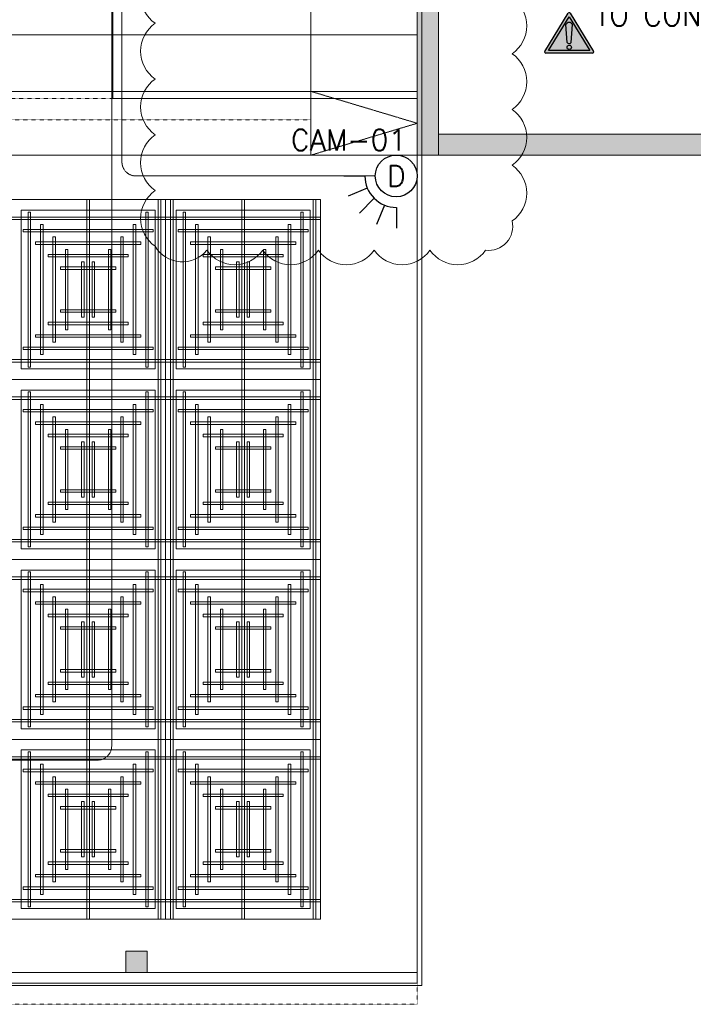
# Model space of a CAD drawing. Header units: millimetres. Extents: x 49250 to 72845, y -20157 to 18303.
# Tile 7 of 16: x 58934 to 63768, y 152 to 7217. Entities that reach past the tile are written whole.
import ezdxf
from ezdxf.enums import TextEntityAlignment as Align

# ---------------------------------------------------------------- set-up
doc = ezdxf.new("R2010")
doc.units = ezdxf.units.MM
doc.header["$MEASUREMENT"] = 0
doc.linetypes.add('HIDDENX2', pattern=[0.75, 0.5, -0.25])
doc.linetypes.add('IRISH HOUSE_FF46_HYD AIRPORT_HVAC DUCTING LAYOUT 3$0$( Dashed )', pattern=[0.75, 0.5, -0.25])
doc.layers.get('0').update_dxf_attribs({"lineweight": 5})
for name, color, linetype in [('ACMV-MEPF_General Text', 7, 'Continuous'), ('ELV-CCTV-SYSTEM-EQP', 5, 'Continuous'), ('IRISH HOUSE_FF46_HYD AIRPORT_HVAC DUCTING LAYOUT 3$0$Flooring', 8, 'Continuous'), ('IRISH HOUSE_FF46_HYD AIRPORT_HVAC DUCTING LAYOUT 3$0$RCP LAYOUT', 8, 'Continuous'), ('Warning Symbol', 7, 'Continuous')]:
    doc.layers.add(name, color=color, linetype=linetype)
for name, color, linetype, lineweight in [('IRISH HOUSE_FF46_HYD AIRPORT_HVAC DUCTING LAYOUT 3$0$00 Structural', 2, 'Continuous', 25), ('IRISH HOUSE_FF46_HYD AIRPORT_HVAC DUCTING LAYOUT 3$0$02_Elevation 00', 8, 'Continuous', 9), ('IRISH HOUSE_FF46_HYD AIRPORT_HVAC DUCTING LAYOUT 3$0$08_Hatch', 140, 'Continuous', 9), ('IRISH HOUSE_FF46_HYD AIRPORT_HVAC DUCTING LAYOUT 3$0$Ceiling', 14, 'Continuous', 9), ('IRISH HOUSE_FF46_HYD AIRPORT_HVAC DUCTING LAYOUT 3$0$Furniture', 14, 'Continuous', 9), ('IRISH HOUSE_FF46_HYD AIRPORT_HVAC DUCTING LAYOUT 3$0$Grey', 8, 'Continuous', 9), ('IRISH HOUSE_FF46_HYD AIRPORT_HVAC DUCTING LAYOUT 3$0$WALL', 7, 'Continuous', 40), ('M-MEP-ELPR-EQUIP', 6, 'Continuous', 20), ('M-MEP-ELTV-CABLE', 96, 'HIDDENX2', 20), ('M-MEP-GEN', 7, 'Continuous', 5)]:
    doc.layers.add(name, color=color, linetype=linetype, lineweight=lineweight)
doc.styles.get("Standard").update_dxf_attribs({"font": 'romans.shx'})

# ---------------------------------------------------------------- blocks, each defined once
blk = doc.blocks.new('IRISH HOUSE_FF46_HYD AIRPORT_HVAC DUCTING LAYOUT 3$0$IRISH HOUSE-RCP LAYOUT')
at = {"lineweight": 0, "ltscale": 0.25}
h = blk.add_hatch(color=8, dxfattribs=at)
h.dxf.hatch_style = 1
h.paths.add_polyline_path([(11440.1, -2926.3), (11592.5, -2926.3), (11592.5, -2776.3), (11592.5, -879.1), (11592, -879.1), (11592, -152.4), (11461.8, -152.2), (11440.1, -152.2)])
h = blk.add_hatch(color=8, dxfattribs=at)
h.dxf.hatch_style = 1
h.paths.add_polyline_path([(11592.5, -2776.3), (11592.5, -2926.3), (16388, -2926.3), (16388, -2776.3)])
at = {"layer": 'IRISH HOUSE_FF46_HYD AIRPORT_HVAC DUCTING LAYOUT 3$0$00 Structural', "lineweight": 0, "ltscale": 0.25}
h = blk.add_hatch(color=8, dxfattribs=at)
h.dxf.hatch_style = 1
h.paths.add_polyline_path([(9349.9, -8638.2), (9349.9, -8790.6), (9502.3, -8790.6), (9502.3, -8638.2)])
at = {"color": 8, "lineweight": 0, "ltscale": 0.25}
for p, q in [((5185.4, -3245.4), (10746.8, -3245.4)), ((9634.5, -3245.4), (8522.2, -3245.4)), ((9634.5, -4536.3), (9634.5, -3245.4)), ((9634.5, -4536.3), (9634.5, -3245.4)), ((9634.5, -3245.4), (10746.8, -3245.4)), ((10746.8, -3245.4), (10746.8, -8409.1)), ((10746.8, -3245.4), (10746.8, -4536.3)), ((9558.3, -3321.6), (8598.4, -3321.6)), ((8598.4, -3321.6), (8598.4, -4460.1)), ((9558.3, -4460.1), (9558.3, -3321.6)), ((9710.7, -4460.1), (9710.7, -3321.6)), ((9710.7, -3321.6), (10670.6, -3321.6)), ((10670.6, -3321.6), (10670.6, -4460.1)), ((8598.4, -4460.1), (9558.3, -4460.1)), ((10670.6, -4460.1), (9710.7, -4460.1)), ((8522.2, -4536.3), (9634.5, -4536.3)), ((8522.2, -4536.3), (9634.5, -4536.3)), ((9634.5, -4536.3), (9634.5, -5827.2)), ((10746.8, -4536.3), (9634.5, -4536.3)), ((10746.8, -4536.3), (9634.5, -4536.3)), ((9634.5, -4536.3), (9634.5, -5827.2)), ((10746.8, -5827.2), (10746.8, -4536.3)), ((8598.4, -4612.5), (9558.3, -4612.5)), ((8598.4, -5751), (8598.4, -4612.5)), ((9558.3, -4612.5), (9558.3, -5751)), ((10670.6, -4612.5), (9710.7, -4612.5)), ((9710.7, -4612.5), (9710.7, -5751)), ((10670.6, -5751), (10670.6, -4612.5)), ((9558.3, -5751), (8598.4, -5751)), ((9710.7, -5751), (10670.6, -5751)), ((9634.5, -5827.2), (8522.2, -5827.2)), ((9634.5, -5827.2), (8522.2, -5827.2)), ((9634.5, -7118.1), (9634.5, -5827.2)), ((9634.5, -7118.1), (9634.5, -5827.2)), ((9634.5, -5827.2), (10746.8, -5827.2)), ((9634.5, -5827.2), (10746.8, -5827.2)), ((10746.8, -5827.2), (10746.8, -7118.1)), ((9558.3, -5903.4), (8598.4, -5903.4)), ((8598.4, -5903.4), (8598.4, -7041.9)), ((9558.3, -7041.9), (9558.3, -5903.4)), ((9710.7, -7041.9), (9710.7, -5903.4)), ((9710.7, -5903.4), (10670.6, -5903.4)), ((10670.6, -5903.4), (10670.6, -7041.9)), ((8598.4, -7041.9), (9558.3, -7041.9)), ((10670.6, -7041.9), (9710.7, -7041.9)), ((8522.2, -7118.1), (9634.5, -7118.1)), ((8522.2, -7118.1), (9634.5, -7118.1)), ((9634.5, -7118.1), (9634.5, -8409.1)), ((10746.8, -7118.1), (9634.5, -7118.1)), ((9634.5, -7118.1), (9634.5, -8409.1)), ((10746.8, -7118.1), (9634.5, -7118.1)), ((10746.8, -8409.1), (10746.8, -7118.1)), ((8598.4, -7194.3), (9558.3, -7194.3)), ((8598.4, -8332.9), (8598.4, -7194.3)), ((9558.3, -7194.3), (9558.3, -8332.9)), ((10670.6, -7194.3), (9710.7, -7194.3)), ((9710.7, -7194.3), (9710.7, -8332.9)), ((10670.6, -8332.9), (10670.6, -7194.3)), ((9558.3, -8332.9), (8598.4, -8332.9)), ((9710.7, -8332.9), (10670.6, -8332.9)), ((10746.8, -8409.1), (1848.5, -8409.1)), ((9634.5, -8409.1), (8522.2, -8409.1)), ((9634.5, -8409.1), (10746.8, -8409.1))]:
    blk.add_line(p, q, dxfattribs=at)
at = {"layer": 'IRISH HOUSE_FF46_HYD AIRPORT_HVAC DUCTING LAYOUT 3$0$00 Structural', "color": 8, "lineweight": 0, "ltscale": 0.25}
for p, q in [((11440.1, -152.2), (11440.1, -2926.3)), ((11592.5, -2926.3), (11592.5, -152.4)), ((11440.1, -2926.3), (16388, -2926.3)), ((9349.9, -8638.2), (9502.3, -8638.2)), ((9349.9, -8790.6), (9349.9, -8638.2)), ((9502.3, -8638.2), (9502.3, -8790.6)), ((9502.3, -8790.6), (9349.9, -8790.6))]:
    blk.add_line(p, q, dxfattribs=at)
at = {"layer": 'IRISH HOUSE_FF46_HYD AIRPORT_HVAC DUCTING LAYOUT 3$0$02_Elevation 00', "color": 8, "lineweight": 0, "ltscale": 0.25}
for p, q in [((9254.7, -1753.8), (9254.7, -2519.9)), ((10677.1, -2519.9), (10677.1, -1753.8)), ((10677.1, -1753.8), (10677.1, -2519.9)), ((11440.1, -2519.9), (11440.1, -1753.8)), ((9254.7, -2519.9), (10677.1, -2519.9)), ((10677.1, -2519.9), (11440.1, -2519.9)), ((11438.4, -2926.3), (11438.4, -8866.9))]:
    blk.add_line(p, q, dxfattribs=at)
at = {"layer": 'IRISH HOUSE_FF46_HYD AIRPORT_HVAC DUCTING LAYOUT 3$0$08_Hatch', "color": 8, "lineweight": 0, "ltscale": 0.25}
for p, q in [((8188.7, -8790.6), (11438.4, -8790.6)), ((11438.4, -8790.6), (11438.4, -8866.9)), ((11438.4, -8866.9), (8188.7, -8866.9))]:
    blk.add_line(p, q, dxfattribs=at)
at = {"layer": 'IRISH HOUSE_FF46_HYD AIRPORT_HVAC DUCTING LAYOUT 3$0$Ceiling', "color": 8, "lineweight": 0, "ltscale": 0.25}
for p, q in [((9087.3, -3245.4), (9069.4, -3245.4)), ((9069.4, -3245.4), (9069.4, -4536.3)), ((9087.3, -4536.3), (9087.3, -3245.4)), ((9580.9, -4536.3), (9580.9, -3245.4)), ((9580.9, -3245.4), (9598.8, -3245.4)), ((9598.8, -3245.4), (9598.8, -4536.3)), ((9688.1, -3245.4), (9670.2, -3245.4)), ((9670.2, -3245.4), (9670.2, -4536.3)), ((9688.1, -4536.3), (9688.1, -3245.4)), ((10181.7, -4536.3), (10181.7, -3245.4)), ((10181.7, -3245.4), (10199.6, -3245.4)), ((10199.6, -3245.4), (10199.6, -4536.3)), ((10693.2, -4536.3), (10693.2, -3245.4)), ((10693.2, -3245.4), (10711, -3245.4)), ((10711, -3245.4), (10711, -4536.3)), ((8522.2, -3370.5), (9634.5, -3370.5)), ((9634.5, -3388.4), (8522.2, -3388.4)), ((8665.2, -3334.8), (8647.3, -3334.8)), ((8647.3, -3334.8), (8647.3, -4447)), ((8665.2, -4447), (8665.2, -3334.8)), ((9509.4, -3334.8), (9491.5, -3334.8)), ((9491.5, -3334.8), (9491.5, -4447)), ((9509.4, -4447), (9509.4, -3334.8)), ((9634.5, -3370.5), (9634.5, -3388.4)), ((10746.8, -3370.5), (9634.5, -3370.5)), ((9634.5, -3370.5), (9634.5, -3388.4)), ((9634.5, -3388.4), (10746.8, -3388.4)), ((9759.6, -4447), (9759.6, -3334.8)), ((9759.6, -3334.8), (9777.5, -3334.8)), ((9777.5, -3334.8), (9777.5, -4447)), ((10603.8, -4447), (10603.8, -3334.8)), ((10603.8, -3334.8), (10621.7, -3334.8)), ((10621.7, -3334.8), (10621.7, -4447)), ((10746.8, -3388.4), (10746.8, -3370.5)), ((8611.7, -3477.8), (8611.7, -3459.9)), ((8611.7, -3459.9), (9545.1, -3459.9)), ((8754.6, -3424.1), (8736.7, -3424.1)), ((8736.7, -3424.1), (8736.7, -4357.6)), ((8754.6, -4357.6), (8754.6, -3424.1)), ((9420, -3424.1), (9402.2, -3424.1)), ((9402.2, -3424.1), (9402.2, -4357.6)), ((9420, -4357.6), (9420, -3424.1)), ((9545.1, -3459.9), (9545.1, -3477.8)), ((9723.9, -3459.9), (9723.9, -3477.8)), ((10657.3, -3459.9), (9723.9, -3459.9)), ((9849, -4357.6), (9849, -3424.1)), ((9849, -3424.1), (9866.8, -3424.1)), ((9866.8, -3424.1), (9866.8, -4357.6)), ((10514.4, -4357.6), (10514.4, -3424.1)), ((10514.4, -3424.1), (10532.3, -3424.1)), ((10532.3, -3424.1), (10532.3, -4357.6)), ((10657.3, -3477.8), (10657.3, -3459.9)), ((9545.1, -3477.8), (8611.7, -3477.8)), ((8843.9, -3513.5), (8826.1, -3513.5)), ((8826.1, -3513.5), (8826.1, -4268.2)), ((8843.9, -4268.2), (8843.9, -3513.5)), ((9330.7, -3513.5), (9312.8, -3513.5)), ((9312.8, -3513.5), (9312.8, -4268.2)), ((9330.7, -4268.2), (9330.7, -3513.5)), ((9723.9, -3477.8), (10657.3, -3477.8)), ((9938.3, -4268.2), (9938.3, -3513.5)), ((9938.3, -3513.5), (9956.2, -3513.5)), ((9956.2, -3513.5), (9956.2, -4268.2)), ((10425.1, -4268.2), (10425.1, -3513.5)), ((10425.1, -3513.5), (10442.9, -3513.5)), ((10442.9, -3513.5), (10442.9, -4268.2)), ((8701.1, -3567.1), (8701.1, -3549.3)), ((8701.1, -3549.3), (9455.8, -3549.3)), ((9455.8, -3567.1), (8701.1, -3567.1)), ((8915.5, -4178.9), (8915.5, -3602.9)), ((8915.5, -3602.9), (8933.4, -3602.9)), ((8933.4, -3602.9), (8933.4, -4178.9)), ((9241.3, -3602.9), (9223.4, -3602.9)), ((9223.4, -3602.9), (9223.4, -4178.9)), ((9241.3, -4178.9), (9241.3, -3602.9)), ((9455.8, -3549.3), (9455.8, -3567.1)), ((9813.2, -3549.3), (9813.2, -3567.1)), ((10567.9, -3549.3), (9813.2, -3549.3)), ((9813.2, -3567.1), (10567.9, -3567.1)), ((10027.7, -4178.9), (10027.7, -3602.9)), ((10027.7, -3602.9), (10045.6, -3602.9)), ((10045.6, -3602.9), (10045.6, -4178.9)), ((10353.5, -3602.9), (10335.6, -3602.9)), ((10335.6, -3602.9), (10335.6, -4178.9)), ((10353.5, -4178.9), (10353.5, -3602.9)), ((10567.9, -3567.1), (10567.9, -3549.3)), ((8790.4, -3656.5), (8790.4, -3638.6)), ((8790.4, -3638.6), (9366.4, -3638.6)), ((9366.4, -3656.5), (8790.4, -3656.5)), ((9366.4, -3638.6), (9366.4, -3656.5)), ((9902.6, -3638.6), (9902.6, -3656.5)), ((10478.6, -3638.6), (9902.6, -3638.6)), ((9902.6, -3656.5), (10478.6, -3656.5)), ((10478.6, -3656.5), (10478.6, -3638.6)), ((8879.8, -3745.9), (8879.8, -3728)), ((8879.8, -3728), (9277, -3728)), ((9031.7, -4089.5), (9031.7, -3692.2)), ((9031.7, -3692.2), (9049.6, -3692.2)), ((9049.6, -3692.2), (9049.6, -4089.5)), ((9125.1, -3692.2), (9107.3, -3692.2)), ((9107.3, -3692.2), (9107.3, -4089.5)), ((9125.1, -4089.5), (9125.1, -3692.2)), ((9277, -3728), (9277, -3745.9)), ((9992, -3728), (9992, -3745.9)), ((10389.2, -3728), (9992, -3728)), ((10143.9, -4089.5), (10143.9, -3692.2)), ((10143.9, -3692.2), (10161.7, -3692.2)), ((10161.7, -3692.2), (10161.7, -4089.5)), ((10237.3, -3692.2), (10219.4, -3692.2)), ((10219.4, -3692.2), (10219.4, -4089.5)), ((10237.3, -4089.5), (10237.3, -3692.2)), ((10389.2, -3745.9), (10389.2, -3728)), ((9277, -3745.9), (8879.8, -3745.9)), ((9992, -3745.9), (10389.2, -3745.9)), ((9277, -4035.9), (8879.8, -4035.9)), ((8879.8, -4035.9), (8879.8, -4053.8)), ((8879.8, -4053.8), (9277, -4053.8)), ((9049.6, -4089.5), (9031.7, -4089.5)), ((9107.3, -4089.5), (9125.1, -4089.5)), ((9277, -4053.8), (9277, -4035.9)), ((9992, -4053.8), (9992, -4035.9)), ((9992, -4035.9), (10389.2, -4035.9)), ((10389.2, -4053.8), (9992, -4053.8)), ((10161.7, -4089.5), (10143.9, -4089.5)), ((10219.4, -4089.5), (10237.3, -4089.5)), ((10389.2, -4035.9), (10389.2, -4053.8)), ((9366.4, -4125.3), (8790.4, -4125.3)), ((8790.4, -4125.3), (8790.4, -4143.1)), ((8790.4, -4143.1), (9366.4, -4143.1)), ((9366.4, -4143.1), (9366.4, -4125.3)), ((9902.6, -4143.1), (9902.6, -4125.3)), ((9902.6, -4125.3), (10478.6, -4125.3)), ((10478.6, -4143.1), (9902.6, -4143.1)), ((10478.6, -4125.3), (10478.6, -4143.1)), ((9455.8, -4214.6), (8701, -4214.6)), ((8701, -4214.6), (8701, -4232.5)), ((8701, -4232.5), (9455.8, -4232.5)), ((8933.4, -4178.9), (8915.5, -4178.9)), ((9223.4, -4178.9), (9241.3, -4178.9)), ((9455.8, -4232.5), (9455.8, -4214.6)), ((9813.2, -4232.5), (9813.2, -4214.6)), ((9813.2, -4214.6), (10568, -4214.6)), ((10568, -4232.5), (9813.2, -4232.5)), ((10045.6, -4178.9), (10027.7, -4178.9)), ((10335.6, -4178.9), (10353.5, -4178.9)), ((10568, -4214.6), (10568, -4232.5)), ((9545.1, -4304), (8611.7, -4304)), ((8611.7, -4304), (8611.7, -4321.9)), ((8826.1, -4268.2), (8843.9, -4268.2)), ((9312.8, -4268.2), (9330.7, -4268.2)), ((9545.1, -4321.9), (9545.1, -4304)), ((9723.9, -4321.9), (9723.9, -4304)), ((9723.9, -4304), (10657.3, -4304)), ((9956.2, -4268.2), (9938.3, -4268.2)), ((10442.9, -4268.2), (10425.1, -4268.2)), ((10657.3, -4304), (10657.3, -4321.9)), ((8611.7, -4321.9), (9545.1, -4321.9)), ((8736.7, -4357.6), (8754.6, -4357.6)), ((9402.2, -4357.6), (9420, -4357.6)), ((10657.3, -4321.9), (9723.9, -4321.9)), ((9866.8, -4357.6), (9849, -4357.6)), ((10532.3, -4357.6), (10514.4, -4357.6)), ((9634.5, -4393.3), (8522.2, -4393.3)), ((8522.2, -4411.2), (9634.5, -4411.2)), ((8647.3, -4447), (8665.2, -4447)), ((9491.5, -4447), (9509.4, -4447)), ((9634.5, -4411.2), (9634.5, -4393.3)), ((9634.5, -4393.3), (10746.8, -4393.3)), ((9634.5, -4411.2), (9634.5, -4393.3)), ((10746.8, -4411.2), (9634.5, -4411.2)), ((9777.5, -4447), (9759.6, -4447)), ((10621.7, -4447), (10603.8, -4447)), ((10746.8, -4393.3), (10746.8, -4411.2)), ((9069.4, -4536.3), (9087.3, -4536.3)), ((9069.4, -4536.3), (9087.3, -4536.3)), ((9069.4, -5827.2), (9069.4, -4536.3)), ((9087.3, -4536.3), (9087.3, -5827.2)), ((9598.8, -4536.3), (9580.9, -4536.3)), ((9598.8, -4536.3), (9580.9, -4536.3)), ((9580.9, -4536.3), (9580.9, -5827.2)), ((9598.8, -5827.2), (9598.8, -4536.3)), ((9670.2, -4536.3), (9688.1, -4536.3)), ((9670.2, -4536.3), (9688.1, -4536.3)), ((9670.2, -5827.2), (9670.2, -4536.3)), ((9688.1, -4536.3), (9688.1, -5827.2)), ((10199.6, -4536.3), (10181.7, -4536.3)), ((10199.6, -4536.3), (10181.7, -4536.3)), ((10181.7, -4536.3), (10181.7, -5827.2)), ((10199.6, -5827.2), (10199.6, -4536.3)), ((10711, -4536.3), (10693.2, -4536.3)), ((10711, -4536.3), (10693.2, -4536.3)), ((10693.2, -4536.3), (10693.2, -5827.2)), ((10711, -5827.2), (10711, -4536.3)), ((8522.2, -4661.4), (9634.5, -4661.4)), ((8647.3, -4625.7), (8665.2, -4625.7)), ((8647.3, -5737.9), (8647.3, -4625.7)), ((8665.2, -4625.7), (8665.2, -5737.9)), ((9491.5, -4625.7), (9509.4, -4625.7)), ((9491.5, -5737.9), (9491.5, -4625.7)), ((9509.4, -4625.7), (9509.4, -5737.9)), ((9634.5, -4661.4), (9634.5, -4679.3)), ((10746.8, -4661.4), (9634.5, -4661.4)), ((9634.5, -4661.4), (9634.5, -4679.3)), ((9777.5, -4625.7), (9759.6, -4625.7)), ((9759.6, -4625.7), (9759.6, -5737.9)), ((9777.5, -5737.9), (9777.5, -4625.7)), ((10621.7, -4625.7), (10603.8, -4625.7)), ((10603.8, -4625.7), (10603.8, -5737.9)), ((10621.7, -5737.9), (10621.7, -4625.7)), ((10746.8, -4679.3), (10746.8, -4661.4)), ((9634.5, -4679.3), (8522.2, -4679.3)), ((8736.7, -4715.1), (8754.6, -4715.1)), ((8736.7, -5648.5), (8736.7, -4715.1)), ((8754.6, -4715.1), (8754.6, -5648.5)), ((9402.2, -4715.1), (9420, -4715.1)), ((9402.2, -5648.5), (9402.2, -4715.1)), ((9420, -4715.1), (9420, -5648.5)), ((9634.5, -4679.3), (10746.8, -4679.3)), ((9866.8, -4715.1), (9849, -4715.1)), ((9849, -4715.1), (9849, -5648.5)), ((9866.8, -5648.5), (9866.8, -4715.1)), ((10532.3, -4715.1), (10514.4, -4715.1)), ((10514.4, -4715.1), (10514.4, -5648.5)), ((10532.3, -5648.5), (10532.3, -4715.1)), ((8611.7, -4768.7), (8611.7, -4750.8)), ((8611.7, -4750.8), (9545.1, -4750.8)), ((9545.1, -4768.7), (8611.7, -4768.7)), ((9545.1, -4750.8), (9545.1, -4768.7)), ((9723.9, -4750.8), (9723.9, -4768.7)), ((10657.3, -4750.8), (9723.9, -4750.8)), ((9723.9, -4768.7), (10657.3, -4768.7)), ((10657.3, -4768.7), (10657.3, -4750.8)), ((8701, -4858), (8701, -4840.2)), ((8701, -4840.2), (9455.8, -4840.2)), ((9455.8, -4858), (8701, -4858)), ((8826.1, -4804.4), (8843.9, -4804.4)), ((8826.1, -5559.1), (8826.1, -4804.4)), ((8843.9, -4804.4), (8843.9, -5559.1)), ((9312.8, -4804.4), (9330.7, -4804.4)), ((9312.8, -5559.1), (9312.8, -4804.4)), ((9330.7, -4804.4), (9330.7, -5559.1)), ((9455.8, -4840.2), (9455.8, -4858)), ((9813.2, -4840.2), (9813.2, -4858)), ((10568, -4840.2), (9813.2, -4840.2)), ((9813.2, -4858), (10568, -4858)), ((9956.2, -4804.4), (9938.3, -4804.4)), ((9938.3, -4804.4), (9938.3, -5559.1)), ((9956.2, -5559.1), (9956.2, -4804.4)), ((10442.9, -4804.4), (10425.1, -4804.4)), ((10425.1, -4804.4), (10425.1, -5559.1)), ((10442.9, -5559.1), (10442.9, -4804.4)), ((10568, -4858), (10568, -4840.2)), ((8790.4, -4947.4), (8790.4, -4929.5)), ((8790.4, -4929.5), (9366.4, -4929.5)), ((8933.4, -4893.8), (8915.5, -4893.8)), ((8915.5, -4893.8), (8915.5, -5469.8)), ((8933.4, -5469.8), (8933.4, -4893.8)), ((9223.4, -4893.8), (9241.3, -4893.8)), ((9223.4, -5469.8), (9223.4, -4893.8)), ((9241.3, -4893.8), (9241.3, -5469.8)), ((9366.4, -4929.5), (9366.4, -4947.4)), ((9902.6, -4929.5), (9902.6, -4947.4)), ((10478.6, -4929.5), (9902.6, -4929.5)), ((10045.6, -4893.8), (10027.7, -4893.8)), ((10027.7, -4893.8), (10027.7, -5469.8)), ((10045.6, -5469.8), (10045.6, -4893.8)), ((10335.6, -4893.8), (10353.5, -4893.8)), ((10335.6, -5469.8), (10335.6, -4893.8)), ((10353.5, -4893.8), (10353.5, -5469.8)), ((10478.6, -4947.4), (10478.6, -4929.5)), ((9366.4, -4947.4), (8790.4, -4947.4)), ((9049.6, -4983.1), (9031.7, -4983.1)), ((9031.7, -4983.1), (9031.7, -5380.4)), ((9049.6, -5380.4), (9049.6, -4983.1)), ((9107.3, -4983.1), (9125.1, -4983.1)), ((9107.3, -5380.4), (9107.3, -4983.1)), ((9125.1, -4983.1), (9125.1, -5380.4)), ((9902.6, -4947.4), (10478.6, -4947.4)), ((10161.7, -4983.1), (10143.9, -4983.1)), ((10143.9, -4983.1), (10143.9, -5380.4)), ((10161.7, -5380.4), (10161.7, -4983.1)), ((10219.4, -4983.1), (10237.3, -4983.1)), ((10219.4, -5380.4), (10219.4, -4983.1)), ((10237.3, -4983.1), (10237.3, -5380.4)), ((8879.8, -5036.8), (8879.8, -5018.9)), ((8879.8, -5018.9), (9277, -5018.9)), ((9277, -5036.8), (8879.8, -5036.8)), ((9277, -5018.9), (9277, -5036.8)), ((9992, -5018.9), (9992, -5036.8)), ((10389.2, -5018.9), (9992, -5018.9)), ((9992, -5036.8), (10389.2, -5036.8)), ((10389.2, -5036.8), (10389.2, -5018.9)), ((9277, -5326.8), (8879.8, -5326.8)), ((8879.8, -5326.8), (8879.8, -5344.7)), ((8879.8, -5344.7), (9277, -5344.7)), ((9277, -5344.7), (9277, -5326.8)), ((9992, -5344.7), (9992, -5326.8)), ((9992, -5326.8), (10389.2, -5326.8)), ((10389.2, -5344.7), (9992, -5344.7)), ((10389.2, -5326.8), (10389.2, -5344.7)), ((9366.4, -5416.2), (8790.4, -5416.2)), ((8790.4, -5416.2), (8790.4, -5434)), ((8790.4, -5434), (9366.4, -5434)), ((9031.7, -5380.4), (9049.6, -5380.4)), ((9125.1, -5380.4), (9107.3, -5380.4)), ((9366.4, -5434), (9366.4, -5416.2)), ((9902.6, -5434), (9902.6, -5416.2)), ((9902.6, -5416.2), (10478.6, -5416.2)), ((10478.6, -5434), (9902.6, -5434)), ((10143.9, -5380.4), (10161.7, -5380.4)), ((10237.3, -5380.4), (10219.4, -5380.4)), ((10478.6, -5416.2), (10478.6, -5434)), ((9455.8, -5505.5), (8701.1, -5505.5)), ((8701.1, -5505.5), (8701.1, -5523.4)), ((8915.5, -5469.8), (8933.4, -5469.8)), ((9241.3, -5469.8), (9223.4, -5469.8)), ((9455.8, -5523.4), (9455.8, -5505.5)), ((9813.2, -5523.4), (9813.2, -5505.5)), ((9813.2, -5505.5), (10567.9, -5505.5)), ((10027.7, -5469.8), (10045.6, -5469.8)), ((10353.5, -5469.8), (10335.6, -5469.8)), ((10567.9, -5505.5), (10567.9, -5523.4)), ((8701.1, -5523.4), (9455.8, -5523.4)), ((8843.9, -5559.1), (8826.1, -5559.1)), ((9330.7, -5559.1), (9312.8, -5559.1)), ((10567.9, -5523.4), (9813.2, -5523.4)), ((9938.3, -5559.1), (9956.2, -5559.1)), ((10425.1, -5559.1), (10442.9, -5559.1)), ((9545.1, -5594.9), (8611.7, -5594.9)), ((8611.7, -5594.9), (8611.7, -5612.8)), ((8611.7, -5612.8), (9545.1, -5612.8)), ((8754.6, -5648.5), (8736.7, -5648.5)), ((9420, -5648.5), (9402.2, -5648.5)), ((9545.1, -5612.8), (9545.1, -5594.9)), ((9723.9, -5612.8), (9723.9, -5594.9)), ((9723.9, -5594.9), (10657.3, -5594.9)), ((10657.3, -5612.8), (9723.9, -5612.8)), ((9849, -5648.5), (9866.8, -5648.5)), ((10514.4, -5648.5), (10532.3, -5648.5)), ((10657.3, -5594.9), (10657.3, -5612.8)), ((9634.5, -5684.3), (8522.2, -5684.3)), ((8522.2, -5702.1), (9634.5, -5702.1)), ((9634.5, -5702.1), (9634.5, -5684.3)), ((9634.5, -5684.3), (10746.8, -5684.3)), ((9634.5, -5702.1), (9634.5, -5684.3)), ((10746.8, -5702.1), (9634.5, -5702.1)), ((10746.8, -5684.3), (10746.8, -5702.1)), ((8665.2, -5737.9), (8647.3, -5737.9)), ((9509.4, -5737.9), (9491.5, -5737.9)), ((9759.6, -5737.9), (9777.5, -5737.9)), ((10603.8, -5737.9), (10621.7, -5737.9)), ((9087.3, -5827.2), (9069.4, -5827.2)), ((9069.4, -5827.2), (9069.4, -7118.1)), ((9087.3, -5827.2), (9069.4, -5827.2)), ((9087.3, -7118.1), (9087.3, -5827.2)), ((9580.9, -7118.1), (9580.9, -5827.2)), ((9580.9, -5827.2), (9598.8, -5827.2)), ((9580.9, -5827.2), (9598.8, -5827.2)), ((9598.8, -5827.2), (9598.8, -7118.1)), ((9688.1, -5827.2), (9670.2, -5827.2)), ((9670.2, -5827.2), (9670.2, -7118.1)), ((9688.1, -5827.2), (9670.2, -5827.2)), ((9688.1, -7118.1), (9688.1, -5827.2)), ((10181.7, -7118.1), (10181.7, -5827.2)), ((10181.7, -5827.2), (10199.6, -5827.2)), ((10181.7, -5827.2), (10199.6, -5827.2)), ((10199.6, -5827.2), (10199.6, -7118.1)), ((10693.2, -7118.1), (10693.2, -5827.2)), ((10693.2, -5827.2), (10711, -5827.2)), ((10693.2, -5827.2), (10711, -5827.2)), ((10711, -5827.2), (10711, -7118.1)), ((8665.2, -5916.6), (8647.3, -5916.6)), ((8647.3, -5916.6), (8647.3, -7028.8)), ((8665.2, -7028.8), (8665.2, -5916.6)), ((9509.4, -5916.6), (9491.5, -5916.6)), ((9491.5, -5916.6), (9491.5, -7028.8)), ((9509.4, -7028.8), (9509.4, -5916.6)), ((9759.6, -7028.8), (9759.6, -5916.6)), ((9759.6, -5916.6), (9777.5, -5916.6)), ((9777.5, -5916.6), (9777.5, -7028.8)), ((10603.8, -7028.8), (10603.8, -5916.6)), ((10603.8, -5916.6), (10621.7, -5916.6)), ((10621.7, -5916.6), (10621.7, -7028.8)), ((8522.2, -5952.3), (9634.5, -5952.3)), ((9634.5, -5970.2), (8522.2, -5970.2)), ((9634.5, -5952.3), (9634.5, -5970.2)), ((10746.8, -5952.3), (9634.5, -5952.3)), ((9634.5, -5952.3), (9634.5, -5970.2)), ((9634.5, -5970.2), (10746.8, -5970.2)), ((10746.8, -5970.2), (10746.8, -5952.3)), ((8611.7, -6059.6), (8611.7, -6041.7)), ((8611.7, -6041.7), (9545.1, -6041.7)), ((9545.1, -6059.6), (8611.7, -6059.6)), ((8754.6, -6006), (8736.7, -6006)), ((8736.7, -6006), (8736.7, -6939.4)), ((8754.6, -6939.4), (8754.6, -6006)), ((9420, -6006), (9402.2, -6006)), ((9402.2, -6006), (9402.2, -6939.4)), ((9420, -6939.4), (9420, -6006)), ((9545.1, -6041.7), (9545.1, -6059.6)), ((9723.9, -6041.7), (9723.9, -6059.6)), ((10657.3, -6041.7), (9723.9, -6041.7)), ((9723.9, -6059.6), (10657.3, -6059.6)), ((9849, -6939.4), (9849, -6006)), ((9849, -6006), (9866.8, -6006)), ((9866.8, -6006), (9866.8, -6939.4)), ((10514.4, -6939.4), (10514.4, -6006)), ((10514.4, -6006), (10532.3, -6006)), ((10532.3, -6006), (10532.3, -6939.4)), ((10657.3, -6059.6), (10657.3, -6041.7)), ((8701.1, -6148.9), (8701.1, -6131.1)), ((8701.1, -6131.1), (9455.8, -6131.1)), ((8843.9, -6095.3), (8826.1, -6095.3)), ((8826.1, -6095.3), (8826.1, -6850.1)), ((8843.9, -6850.1), (8843.9, -6095.3)), ((9330.7, -6095.3), (9312.8, -6095.3)), ((9312.8, -6095.3), (9312.8, -6850.1)), ((9330.7, -6850.1), (9330.7, -6095.3)), ((9455.8, -6131.1), (9455.8, -6148.9)), ((9813.2, -6131.1), (9813.2, -6148.9)), ((10567.9, -6131.1), (9813.2, -6131.1)), ((9938.3, -6850.1), (9938.3, -6095.3)), ((9938.3, -6095.3), (9956.2, -6095.3)), ((9956.2, -6095.3), (9956.2, -6850.1)), ((10425.1, -6850.1), (10425.1, -6095.3)), ((10425.1, -6095.3), (10442.9, -6095.3)), ((10442.9, -6095.3), (10442.9, -6850.1)), ((10567.9, -6148.9), (10567.9, -6131.1)), ((9455.8, -6148.9), (8701.1, -6148.9)), ((8915.5, -6760.7), (8915.5, -6184.7)), ((8915.5, -6184.7), (8933.4, -6184.7)), ((8933.4, -6184.7), (8933.4, -6760.7)), ((9241.3, -6184.7), (9223.4, -6184.7)), ((9223.4, -6184.7), (9223.4, -6760.7)), ((9241.3, -6760.7), (9241.3, -6184.7)), ((9813.2, -6148.9), (10567.9, -6148.9)), ((10027.7, -6760.7), (10027.7, -6184.7)), ((10027.7, -6184.7), (10045.6, -6184.7)), ((10045.6, -6184.7), (10045.6, -6760.7)), ((10353.5, -6184.7), (10335.6, -6184.7)), ((10335.6, -6184.7), (10335.6, -6760.7)), ((10353.5, -6760.7), (10353.5, -6184.7)), ((8790.4, -6238.3), (8790.4, -6220.4)), ((8790.4, -6220.4), (9366.4, -6220.4)), ((9366.4, -6238.3), (8790.4, -6238.3)), ((9031.7, -6671.3), (9031.7, -6274.1)), ((9031.7, -6274.1), (9049.6, -6274.1)), ((9049.6, -6274.1), (9049.6, -6671.3)), ((9125.1, -6274.1), (9107.3, -6274.1)), ((9107.3, -6274.1), (9107.3, -6671.3)), ((9125.1, -6671.3), (9125.1, -6274.1)), ((9366.4, -6220.4), (9366.4, -6238.3)), ((9902.6, -6220.4), (9902.6, -6238.3)), ((10478.6, -6220.4), (9902.6, -6220.4)), ((9902.6, -6238.3), (10478.6, -6238.3)), ((10143.9, -6671.3), (10143.9, -6274.1)), ((10143.9, -6274.1), (10161.7, -6274.1)), ((10161.7, -6274.1), (10161.7, -6671.3)), ((10237.3, -6274.1), (10219.4, -6274.1)), ((10219.4, -6274.1), (10219.4, -6671.3)), ((10237.3, -6671.3), (10237.3, -6274.1)), ((10478.6, -6238.3), (10478.6, -6220.4)), ((8879.8, -6327.7), (8879.8, -6309.8)), ((8879.8, -6309.8), (9277, -6309.8)), ((9277, -6327.7), (8879.8, -6327.7)), ((9277, -6309.8), (9277, -6327.7)), ((9992, -6309.8), (9992, -6327.7)), ((10389.2, -6309.8), (9992, -6309.8)), ((9992, -6327.7), (10389.2, -6327.7)), ((10389.2, -6327.7), (10389.2, -6309.8)), ((9277, -6617.7), (8879.8, -6617.7)), ((8879.8, -6617.7), (8879.8, -6635.6)), ((8879.8, -6635.6), (9277, -6635.6)), ((9277, -6635.6), (9277, -6617.7)), ((9992, -6635.6), (9992, -6617.7)), ((9992, -6617.7), (10389.2, -6617.7)), ((10389.2, -6635.6), (9992, -6635.6)), ((10389.2, -6617.7), (10389.2, -6635.6)), ((9366.4, -6707.1), (8790.4, -6707.1)), ((8790.4, -6707.1), (8790.4, -6725)), ((9049.6, -6671.3), (9031.7, -6671.3)), ((9107.3, -6671.3), (9125.1, -6671.3)), ((9366.4, -6725), (9366.4, -6707.1)), ((9902.6, -6725), (9902.6, -6707.1)), ((9902.6, -6707.1), (10478.6, -6707.1)), ((10161.7, -6671.3), (10143.9, -6671.3)), ((10219.4, -6671.3), (10237.3, -6671.3)), ((10478.6, -6707.1), (10478.6, -6725)), ((8790.4, -6725), (9366.4, -6725)), ((8933.4, -6760.7), (8915.5, -6760.7)), ((9223.4, -6760.7), (9241.3, -6760.7)), ((10478.6, -6725), (9902.6, -6725)), ((10045.6, -6760.7), (10027.7, -6760.7)), ((10335.6, -6760.7), (10353.5, -6760.7)), ((9455.8, -6796.4), (8701, -6796.4)), ((8701, -6796.4), (8701, -6814.3)), ((8701, -6814.3), (9455.8, -6814.3)), ((8826.1, -6850.1), (8843.9, -6850.1)), ((9312.8, -6850.1), (9330.7, -6850.1)), ((9455.8, -6814.3), (9455.8, -6796.4)), ((9813.2, -6814.3), (9813.2, -6796.4)), ((9813.2, -6796.4), (10568, -6796.4)), ((10568, -6814.3), (9813.2, -6814.3)), ((9956.2, -6850.1), (9938.3, -6850.1)), ((10442.9, -6850.1), (10425.1, -6850.1)), ((10568, -6796.4), (10568, -6814.3)), ((9545.1, -6885.8), (8611.7, -6885.8)), ((8611.7, -6885.8), (8611.7, -6903.7)), ((8611.7, -6903.7), (9545.1, -6903.7)), ((9545.1, -6903.7), (9545.1, -6885.8)), ((9723.9, -6903.7), (9723.9, -6885.8)), ((9723.9, -6885.8), (10657.3, -6885.8)), ((10657.3, -6903.7), (9723.9, -6903.7)), ((10657.3, -6885.8), (10657.3, -6903.7)), ((9634.5, -6975.2), (8522.2, -6975.2)), ((8522.2, -6993), (9634.5, -6993)), ((8736.7, -6939.4), (8754.6, -6939.4)), ((9402.2, -6939.4), (9420, -6939.4)), ((9634.5, -6993), (9634.5, -6975.2)), ((9634.5, -6975.2), (10746.8, -6975.2)), ((9634.5, -6993), (9634.5, -6975.2)), ((10746.8, -6993), (9634.5, -6993)), ((9866.8, -6939.4), (9849, -6939.4)), ((10532.3, -6939.4), (10514.4, -6939.4)), ((10746.8, -6975.2), (10746.8, -6993)), ((8647.3, -7028.8), (8665.2, -7028.8)), ((9491.5, -7028.8), (9509.4, -7028.8)), ((9777.5, -7028.8), (9759.6, -7028.8)), ((10621.7, -7028.8), (10603.8, -7028.8)), ((9069.4, -7118.1), (9087.3, -7118.1)), ((9069.4, -8409.1), (9069.4, -7118.1)), ((9069.4, -7118.1), (9087.3, -7118.1)), ((9087.3, -7118.1), (9087.3, -8409.1)), ((9598.8, -7118.1), (9580.9, -7118.1)), ((9580.9, -7118.1), (9580.9, -8409.1)), ((9598.8, -7118.1), (9580.9, -7118.1)), ((9598.8, -8409.1), (9598.8, -7118.1)), ((9670.2, -7118.1), (9688.1, -7118.1)), ((9670.2, -8409.1), (9670.2, -7118.1)), ((9670.2, -7118.1), (9688.1, -7118.1)), ((9688.1, -7118.1), (9688.1, -8409.1)), ((10199.6, -7118.1), (10181.7, -7118.1)), ((10181.7, -7118.1), (10181.7, -8409.1)), ((10199.6, -7118.1), (10181.7, -7118.1)), ((10199.6, -8409.1), (10199.6, -7118.1)), ((10711, -7118.1), (10693.2, -7118.1)), ((10693.2, -7118.1), (10693.2, -8409.1)), ((10711, -7118.1), (10693.2, -7118.1)), ((10711, -8409.1), (10711, -7118.1)), ((8522.2, -7243.3), (9634.5, -7243.3)), ((9634.5, -7261.1), (8522.2, -7261.1)), ((8647.3, -7207.5), (8665.2, -7207.5)), ((8647.3, -8319.7), (8647.3, -7207.5)), ((8665.2, -7207.5), (8665.2, -8319.7)), ((9491.5, -7207.5), (9509.4, -7207.5)), ((9491.5, -8319.7), (9491.5, -7207.5)), ((9509.4, -7207.5), (9509.4, -8319.7)), ((9634.5, -7243.3), (9634.5, -7261.1)), ((10746.8, -7243.3), (9634.5, -7243.3)), ((9634.5, -7243.3), (9634.5, -7261.1)), ((9634.5, -7261.1), (10746.8, -7261.1)), ((9777.5, -7207.5), (9759.6, -7207.5)), ((9759.6, -7207.5), (9759.6, -8319.7)), ((9777.5, -8319.7), (9777.5, -7207.5)), ((10621.7, -7207.5), (10603.8, -7207.5)), ((10603.8, -7207.5), (10603.8, -8319.7)), ((10621.7, -8319.7), (10621.7, -7207.5)), ((10746.8, -7261.1), (10746.8, -7243.3)), ((8611.7, -7350.5), (8611.7, -7332.6)), ((8611.7, -7332.6), (9545.1, -7332.6)), ((8736.7, -7296.9), (8754.6, -7296.9)), ((8736.7, -8230.3), (8736.7, -7296.9)), ((8754.6, -7296.9), (8754.6, -8230.3)), ((9402.2, -7296.9), (9420, -7296.9)), ((9402.2, -8230.3), (9402.2, -7296.9)), ((9420, -7296.9), (9420, -8230.3)), ((9545.1, -7332.6), (9545.1, -7350.5)), ((9723.9, -7332.6), (9723.9, -7350.5)), ((10657.3, -7332.6), (9723.9, -7332.6)), ((9866.8, -7296.9), (9849, -7296.9)), ((9849, -7296.9), (9849, -8230.3)), ((9866.8, -8230.3), (9866.8, -7296.9)), ((10532.3, -7296.9), (10514.4, -7296.9)), ((10514.4, -7296.9), (10514.4, -8230.3)), ((10532.3, -8230.3), (10532.3, -7296.9)), ((10657.3, -7350.5), (10657.3, -7332.6)), ((9545.1, -7350.5), (8611.7, -7350.5)), ((8826.1, -7386.2), (8843.9, -7386.2)), ((8826.1, -8141), (8826.1, -7386.2)), ((8843.9, -7386.2), (8843.9, -8141)), ((9312.8, -7386.2), (9330.7, -7386.2)), ((9312.8, -8141), (9312.8, -7386.2)), ((9330.7, -7386.2), (9330.7, -8141)), ((9723.9, -7350.5), (10657.3, -7350.5)), ((9956.2, -7386.2), (9938.3, -7386.2)), ((9938.3, -7386.2), (9938.3, -8141)), ((9956.2, -8141), (9956.2, -7386.2)), ((10442.9, -7386.2), (10425.1, -7386.2)), ((10425.1, -7386.2), (10425.1, -8141)), ((10442.9, -8141), (10442.9, -7386.2)), ((8701, -7439.9), (8701, -7422)), ((8701, -7422), (9455.8, -7422)), ((9455.8, -7439.9), (8701, -7439.9)), ((8933.4, -7475.6), (8915.5, -7475.6)), ((8915.5, -7475.6), (8915.5, -8051.6)), ((8933.4, -8051.6), (8933.4, -7475.6)), ((9223.4, -7475.6), (9241.3, -7475.6)), ((9223.4, -8051.6), (9223.4, -7475.6)), ((9241.3, -7475.6), (9241.3, -8051.6)), ((9455.8, -7422), (9455.8, -7439.9)), ((9813.2, -7422), (9813.2, -7439.9)), ((10568, -7422), (9813.2, -7422)), ((9813.2, -7439.9), (10568, -7439.9)), ((10045.6, -7475.6), (10027.7, -7475.6)), ((10027.7, -7475.6), (10027.7, -8051.6)), ((10045.6, -8051.6), (10045.6, -7475.6)), ((10335.6, -7475.6), (10353.5, -7475.6)), ((10335.6, -8051.6), (10335.6, -7475.6)), ((10353.5, -7475.6), (10353.5, -8051.6)), ((10568, -7439.9), (10568, -7422)), ((8790.4, -7529.2), (8790.4, -7511.3)), ((8790.4, -7511.3), (9366.4, -7511.3)), ((9366.4, -7529.2), (8790.4, -7529.2)), ((9366.4, -7511.3), (9366.4, -7529.2)), ((9902.6, -7511.3), (9902.6, -7529.2)), ((10478.6, -7511.3), (9902.6, -7511.3)), ((9902.6, -7529.2), (10478.6, -7529.2)), ((10478.6, -7529.2), (10478.6, -7511.3)), ((8879.8, -7618.6), (8879.8, -7600.7)), ((8879.8, -7600.7), (9277, -7600.7)), ((9277, -7618.6), (8879.8, -7618.6)), ((9049.6, -7565), (9031.7, -7565)), ((9031.7, -7565), (9031.7, -7962.2)), ((9049.6, -7962.2), (9049.6, -7565)), ((9107.3, -7565), (9125.1, -7565)), ((9107.3, -7962.2), (9107.3, -7565)), ((9125.1, -7565), (9125.1, -7962.2)), ((9277, -7600.7), (9277, -7618.6)), ((9992, -7600.7), (9992, -7618.6)), ((10389.2, -7600.7), (9992, -7600.7)), ((9992, -7618.6), (10389.2, -7618.6)), ((10161.7, -7565), (10143.9, -7565)), ((10143.9, -7565), (10143.9, -7962.2)), ((10161.7, -7962.2), (10161.7, -7565)), ((10219.4, -7565), (10237.3, -7565)), ((10219.4, -7962.2), (10219.4, -7565)), ((10237.3, -7565), (10237.3, -7962.2)), ((10389.2, -7618.6), (10389.2, -7600.7)), ((9277, -7908.6), (8879.8, -7908.6)), ((8879.8, -7908.6), (8879.8, -7926.5)), ((9277, -7926.5), (9277, -7908.6)), ((9992, -7926.5), (9992, -7908.6)), ((9992, -7908.6), (10389.2, -7908.6)), ((10389.2, -7908.6), (10389.2, -7926.5)), ((8879.8, -7926.5), (9277, -7926.5)), ((9031.7, -7962.2), (9049.6, -7962.2)), ((9125.1, -7962.2), (9107.3, -7962.2)), ((10389.2, -7926.5), (9992, -7926.5)), ((10143.9, -7962.2), (10161.7, -7962.2)), ((10237.3, -7962.2), (10219.4, -7962.2)), ((9366.4, -7998), (8790.4, -7998)), ((8790.4, -7998), (8790.4, -8015.9)), ((8790.4, -8015.9), (9366.4, -8015.9)), ((8915.5, -8051.6), (8933.4, -8051.6)), ((9241.3, -8051.6), (9223.4, -8051.6)), ((9366.4, -8015.9), (9366.4, -7998)), ((9902.6, -8015.9), (9902.6, -7998)), ((9902.6, -7998), (10478.6, -7998)), ((10478.6, -8015.9), (9902.6, -8015.9)), ((10027.7, -8051.6), (10045.6, -8051.6)), ((10353.5, -8051.6), (10335.6, -8051.6)), ((10478.6, -7998), (10478.6, -8015.9)), ((9455.8, -8087.4), (8701.1, -8087.4)), ((8701.1, -8087.4), (8701.1, -8105.2)), ((8701.1, -8105.2), (9455.8, -8105.2)), ((9455.8, -8105.2), (9455.8, -8087.4)), ((9813.2, -8105.2), (9813.2, -8087.4)), ((9813.2, -8087.4), (10567.9, -8087.4)), ((10567.9, -8105.2), (9813.2, -8105.2)), ((10567.9, -8087.4), (10567.9, -8105.2)), ((9545.1, -8176.7), (8611.7, -8176.7)), ((8611.7, -8176.7), (8611.7, -8194.6)), ((8611.7, -8194.6), (9545.1, -8194.6)), ((8843.9, -8141), (8826.1, -8141)), ((9330.7, -8141), (9312.8, -8141)), ((9545.1, -8194.6), (9545.1, -8176.7)), ((9723.9, -8194.6), (9723.9, -8176.7)), ((9723.9, -8176.7), (10657.3, -8176.7)), ((10657.3, -8194.6), (9723.9, -8194.6)), ((9938.3, -8141), (9956.2, -8141)), ((10425.1, -8141), (10442.9, -8141)), ((10657.3, -8176.7), (10657.3, -8194.6)), ((8754.6, -8230.3), (8736.7, -8230.3)), ((9420, -8230.3), (9402.2, -8230.3)), ((9849, -8230.3), (9866.8, -8230.3)), ((10514.4, -8230.3), (10532.3, -8230.3)), ((9634.5, -8266.1), (8522.2, -8266.1)), ((8522.2, -8283.9), (9634.5, -8283.9)), ((8665.2, -8319.7), (8647.3, -8319.7)), ((9509.4, -8319.7), (9491.5, -8319.7)), ((9634.5, -8283.9), (9634.5, -8266.1)), ((9634.5, -8266.1), (10746.8, -8266.1)), ((9634.5, -8283.9), (9634.5, -8266.1)), ((10746.8, -8283.9), (9634.5, -8283.9)), ((9759.6, -8319.7), (9777.5, -8319.7)), ((10603.8, -8319.7), (10621.7, -8319.7)), ((10746.8, -8266.1), (10746.8, -8283.9)), ((9087.3, -8409.1), (9069.4, -8409.1)), ((9580.9, -8409.1), (9598.8, -8409.1)), ((9688.1, -8409.1), (9670.2, -8409.1)), ((10181.7, -8409.1), (10199.6, -8409.1)), ((10693.2, -8409.1), (10711, -8409.1))]:
    blk.add_line(p, q, dxfattribs=at)
at = {"layer": 'IRISH HOUSE_FF46_HYD AIRPORT_HVAC DUCTING LAYOUT 3$0$Flooring', "color": 8, "lineweight": 0, "ltscale": 0.25}
for p, q in [((11472.3, -8885), (11471.9, -124)), ((11474.1, -2944.4), (11471.9, -2944.4)), ((1134.7, -8885), (11472.3, -8885))]:
    blk.add_line(p, q, dxfattribs=at)
at = {"layer": 'IRISH HOUSE_FF46_HYD AIRPORT_HVAC DUCTING LAYOUT 3$0$Furniture', "color": 8, "lineweight": 0, "ltscale": 0.25}
blk.add_line((1106, -8866.9), (11438.4, -8866.9), dxfattribs=at)
at = {"layer": 'IRISH HOUSE_FF46_HYD AIRPORT_HVAC DUCTING LAYOUT 3$0$Grey', "color": 8, "lineweight": 0, "ltscale": 0.25}
for p, q in [((11439.6, -2062.7), (6063.1, -2062.7)), ((11439.6, -2469.1), (11439.6, -2062.7)), ((10677.1, -2469.1), (6063.1, -2469.1)), ((6063.1, -2469.1), (11439.6, -2469.1)), ((10677.1, -2926.3), (10677.1, -2469.1)), ((11439.1, -2469.1), (10677.1, -2469.1)), ((10677.1, -2469.1), (10677.1, -2926.3)), ((11439.1, -2926.3), (11439.1, -2469.1)), ((6063.1, -2926.3), (10677.1, -2926.3)), ((10677.1, -2926.3), (11439.1, -2926.3))]:
    blk.add_line(p, q, dxfattribs=at)
at = {"layer": 'IRISH HOUSE_FF46_HYD AIRPORT_HVAC DUCTING LAYOUT 3$0$Grey', "color": 8, "linetype": 'IRISH HOUSE_FF46_HYD AIRPORT_HVAC DUCTING LAYOUT 3$0$( Dashed )', "lineweight": 0, "ltscale": 0.2}
for p, q in [((10677.1, -2469.1), (11439.1, -2697.7)), ((6037.7, -2519.9), (10677.1, -2519.9)), ((10677.1, -2519.9), (10677.1, -2672.3)), ((10677.1, -2672.3), (6037.7, -2672.3)), ((11439.1, -2697.7), (10677.1, -2926.3)), ((11438.4, -9019.3), (11438.4, -8866.9)), ((1258.4, -9019.3), (11438.4, -9019.3))]:
    blk.add_line(p, q, dxfattribs=at)
at = {"layer": 'IRISH HOUSE_FF46_HYD AIRPORT_HVAC DUCTING LAYOUT 3$0$WALL', "color": 8, "lineweight": 0}
for p, q in [((16388, -2776.3), (11592.5, -2776.3)), ((11592.5, -2776.3), (11592.5, -2926.3)), ((11592.5, -2926.3), (16388, -2926.3))]:
    blk.add_line(p, q, dxfattribs=at)
blk = doc.blocks.new('IRISH HOUSE_FF46_HYD AIRPORT_HVAC DUCTING LAYOUT 3')
at = {"layer": 'IRISH HOUSE_FF46_HYD AIRPORT_HVAC DUCTING LAYOUT 3$0$RCP LAYOUT', "lineweight": 0}
blk.add_blockref('IRISH HOUSE_FF46_HYD AIRPORT_HVAC DUCTING LAYOUT 3$0$IRISH HOUSE-RCP LAYOUT', (0, 0), dxfattribs=at)
blk = doc.blocks.new('DOME-CCTV-CM')
at = {"color": 0}
for p, q in [((106.1, 106.1), (176.8, 176.8)), ((138.6, 57.4), (231, 95.7)), ((150, 0), (250, 0)), ((138.6, -57.4), (231, -95.7)), ((106.1, -106.1), (176.8, -176.8))]:
    blk.add_line(p, q, dxfattribs=at)
blk.add_circle((0, 0), 100, dxfattribs=at)
blk.add_arc((0, 0), 150, 315, 45, dxfattribs=at)
blk.add_attdef('D', text='', height=100, dxfattribs=at).set_placement((0, 0), align=Align.MIDDLE_CENTER)
blk = doc.blocks.new('A$C759E7B6B')
at = {"layer": 'Warning Symbol'}
h = blk.add_hatch(color=240, dxfattribs=at)
h.dxf.hatch_style = 1
h.paths.add_polyline_path([(8.5, 381.4, 0.559648), (-8.7, 381.1), (-233.2, 15.2, 0.579652), (-224.5, 0), (224.5, 0, 0.592995), (233, 15.6)])
h.paths.add_polyline_path([(0, 347.8), (196.7, 25.3), (-196.7, 25.3)], flags=16)
h.paths.add_polyline_path([(0, 294, -0.249038), (32.2, 273.5), (21.4, 121.1, -0.546529), (0, 92, -0.288902), (-20.1, 102.9), (-32.2, 273.5, -0.249038)], flags=0)
h.paths.add_polyline_path([(20.7, 55.6, -1), (-20.7, 55.6, -1)], flags=0)
h = blk.add_hatch(color=2, dxfattribs=at)
h.dxf.hatch_style = 1
h.paths.add_polyline_path([(-196.7, 25.3), (196.7, 25.3), (0, 347.8)])
h.paths.add_polyline_path([(-20.1, 102.9), (-32.2, 273.5, -0.249038), (0, 294, -0.249038), (32.2, 273.5), (21.4, 121.1, -0.546529), (0, 92, -0.288902)], flags=16)
h.paths.add_polyline_path([(20.7, 55.6, -1), (-20.7, 55.6, -1)], flags=16)
h = blk.add_hatch(color=240, dxfattribs=at)
h.dxf.hatch_style = 1
h.paths.add_polyline_path([(32.2, 273.5, 0.249038), (0, 294, 0.249038), (-32.2, 273.5), (-20.1, 102.9, 0.288902), (0, 92, 0.546529), (21.4, 121.1)])
h.paths.add_polyline_path([(20.7, 55.6, 1), (-20.7, 55.6, 1)])
for p, q in [((-233, 15.6), (-8.5, 381.4)), ((8.5, 381.4), (233, 15.6)), ((-196.7, 25.3), (0, 347.8)), ((0, 347.8), (196.7, 25.3)), ((-20.1, 102.9), (-32.2, 273.5)), ((20.1, 102.9), (32.2, 273.5)), ((224.5, 0), (-224.5, 0)), ((196.7, 25.3), (-196.7, 25.3))]:
    blk.add_line(p, q, dxfattribs=at)
blk.add_circle((0, 55.6), 20.7, dxfattribs=at)
for centre, radius, start, end in [((0, 376), 10.1, 32.67087, 147.32913), ((3.3, 253.4), 40.7, 94.62235, 150.55979), ((-3.3, 253.4), 40.7, 29.44021, 85.37765), ((-1.3, 113.4), 21.5, 209.13931, 273.59575), ((1.3, 113.4), 21.5, 266.40425, 330.86069), ((-224.5, 10.1), 10.1, 147.32913, 270), ((224.5, 10.1), 10.1, 270, 32.67087)]:
    blk.add_arc(centre, radius, start, end, dxfattribs=at)

msp = doc.modelspace()

# ---------------------------------------------------------------- linework, layer by layer
at = {"color": 1}
msp.add_lwpolyline([(59906, 7591.2, 0.520567), (59906, 7191.2, 0.520567), (59906, 6791.2, 0.520567), (59906, 6391.2, 0.520567), (59906, 5991.2, 0.520567), (59906, 5591.2, 0.520567), (60277.8, 5563.1, 0.520567), (60677.8, 5563.1, 0.520567), (61077.8, 5563.1, 0.520567), (61477.8, 5563.1, 0.520567), (61877.8, 5563.1, 0.520567), (62277.8, 5563.1, 0.520567), (62468.1, 5772.9, 0.520567), (62468.1, 6172.9, 0.520567), (62468.1, 6572.9, 0.520567), (62468.1, 6972.9, 0.520567), (62468.1, 7372.9, 0.520567)], format="xyb", dxfattribs=at)
at = {"layer": 'M-MEP-ELTV-CABLE', "ltscale": 5}
for points in [[(50681, 1904.9), (59494.2, 1904.9, 0.414214), (59594.2, 2004.9), (59594.2, 8871.7)], [(61485.9, 6095.8), (59767.9, 6095.8, -0.414214), (59667.9, 6195.8), (59667.9, 8871.7)]]:
    msp.add_lwpolyline(points, format="xyb", dxfattribs=at)

# ---------------------------------------------------------------- block references
at = {"layer": 'ELV-CCTV-SYSTEM-EQP', "lineweight": 0}
ref = msp.add_blockref('DOME-CCTV-CM', (61635.9, 6095.8), dxfattribs=dict(at, xscale=1.5, yscale=1.5, zscale=1.5, rotation=225.2813110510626))
ref.add_attrib('D', 'D', dxfattribs={"color": 0, "height": 150}).set_placement((61635.9, 6095.8), align=Align.MIDDLE_CENTER)
at = {"layer": 'M-MEP-ELPR-EQUIP'}
msp.add_blockref('IRISH HOUSE_FF46_HYD AIRPORT_HVAC DUCTING LAYOUT 3', (50347, 9171.7), dxfattribs=at)
at = {"layer": 'Warning Symbol', "xscale": 0.75, "yscale": 0.75, "zscale": 0.75}
msp.add_blockref('A$C759E7B6B', (62877.1, 6977.5), dxfattribs=at)

# ---------------------------------------------------------------- texts
at = {"layer": 'ACMV-MEPF_General Text', "insert": (63061.8, 7372.9), "char_height": 150, "attachment_point": 4}
msp.add_mtext_dynamic_manual_height_columns('{\\C1;ACTUAL DEMISE AREA YET TO CONFIRM.}', width=2921.723, gutter_width=1, heights=[1205], dxfattribs=at)
at = {"layer": 'M-MEP-GEN', "insert": (61294.4, 6354.1), "char_height": 150, "attachment_point": 5}
msp.add_mtext_dynamic_manual_height_columns('CAM-01', width=394.357, gutter_width=4987.1, heights=[0], dxfattribs=at)

doc.saveas('drawing.dxf')
